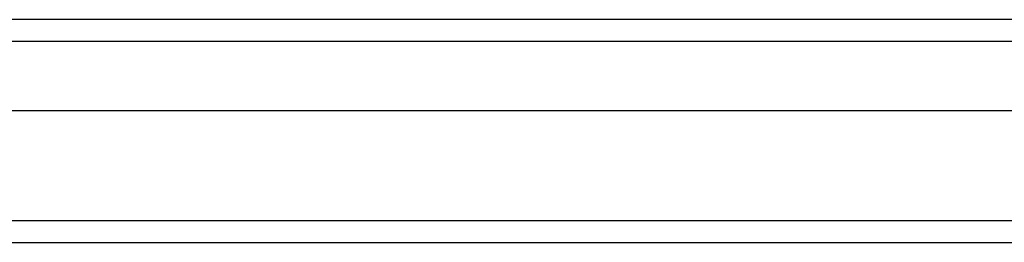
# Model space of a CAD drawing. Header units: inches. Extents: x 0 to 144, y -11 to 93.
# Tile 10 of 53: x 65.708 to 69.534, y 39.101 to 39.967. Entities that reach past the tile are written whole.
import ezdxf

# ---------------------------------------------------------------- set-up
doc = ezdxf.new("R2010")
doc.units = ezdxf.units.IN
doc.header["$LTSCALE"] = 8.616264
doc.header["$MEASUREMENT"] = 0
doc.layers.add('Visible Edges(ANSI)', color=7, linetype='Continuous', lineweight=25)
doc.layers.add('Visible Tangent Edges(ANSI)', color=7, linetype='Continuous', lineweight=25)

msp = doc.modelspace()

# ---------------------------------------------------------------- linework, layer by layer
at = {"layer": 'Visible Edges(ANSI)'}
for p, q in [((80.9879, 39.9672), (62.7804, 39.9672)), ((81.0977, 39.6128), (62.6706, 39.6128)), ((61.9671, 39.1009), (81.8012, 39.1009))]:
    msp.add_line(p, q, dxfattribs=at)
at = {"layer": 'Visible Tangent Edges(ANSI)'}
for p, q in [((62.6654, 39.8832), (81.103, 39.8832)), ((81.8012, 39.185), (62.0511, 39.185))]:
    msp.add_line(p, q, dxfattribs=at)

doc.saveas('drawing.dxf')
